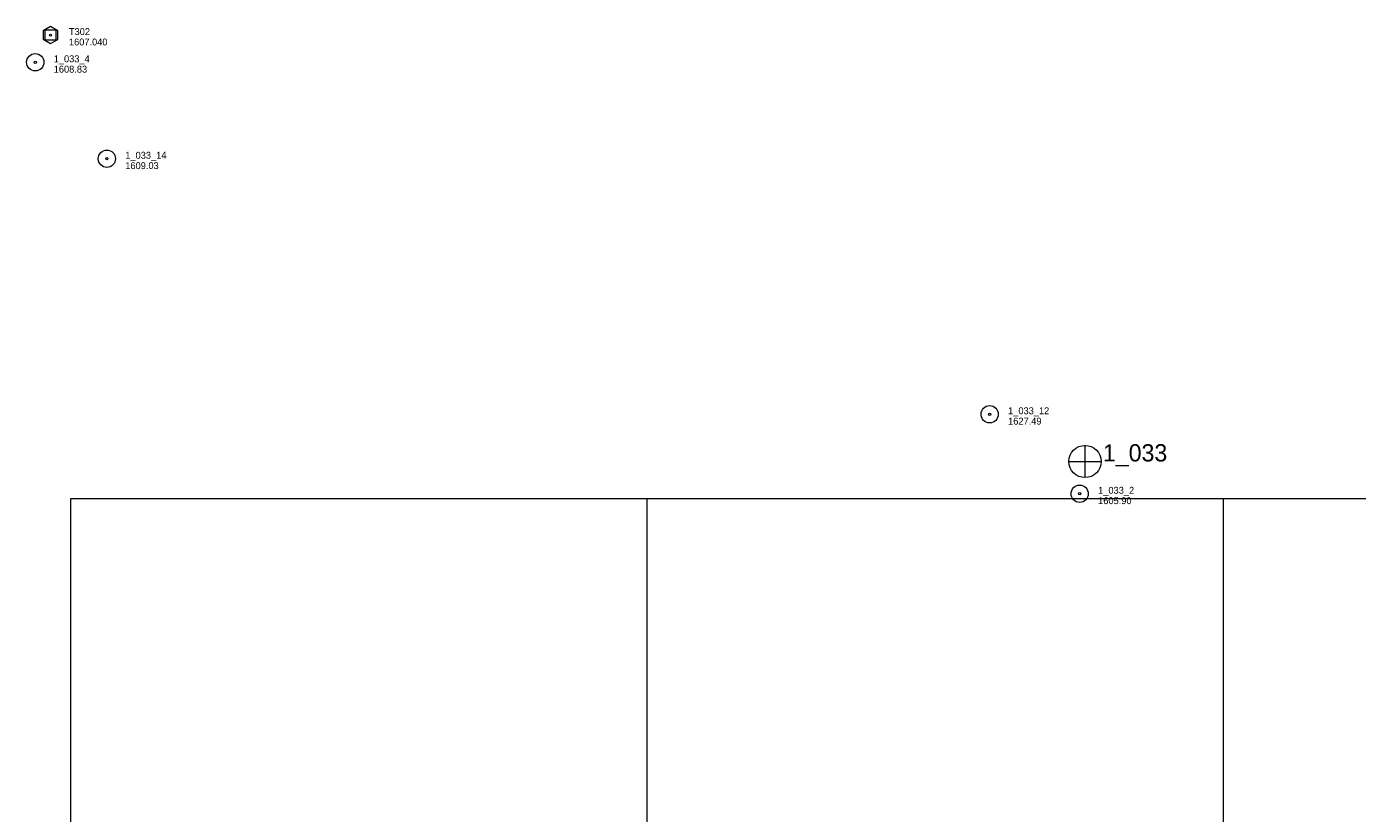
# Model space of a CAD drawing. Header units: feet. Extents: x 189601 to 191909, y 257500 to 259409.
# Tile 5 of 7: x 189962 to 191116, y 258727 to 259409. Entities that reach past the tile are written whole.
import ezdxf

# ---------------------------------------------------------------- set-up
doc = ezdxf.new("R2010")
doc.units = ezdxf.units.FT
doc.header["$MEASUREMENT"] = 0
doc.linetypes.add('DGN Style 3', pattern=[54.555911, 38.968508, -15.587403])
for name, color, linetype, lineweight in [('E_MAP_Control', 251, 'Continuous', 0), ('E_MAP_GridLines', 251, 'Continuous', 0), ('E_MAP_Limits', 21, 'DGN Style 3', 0), ('E_MAP_PassPoints', 40, 'Continuous', 0)]:
    doc.layers.add(name, color=color, linetype=linetype, lineweight=lineweight)
doc.styles.add('Style-IGR_FONT_0', font='IGR_FONT_0.shx')

# ---------------------------------------------------------------- blocks, each defined once
blk = doc.blocks.new('TP')
at = {"layer": 'E_MAP_Control', "color": 161, "linetype": 'Continuous', "lineweight": 0, "flags": 128}
for points in [[(-6.4, 3.8), (-6.4, -3.6), (0, -7.4), (6.4, -3.7), (6.4, 3.6), (-0.1, 7.4)], [(-4.5, -4.5), (-4.5, 4.5), (4.5, 4.5), (4.5, -4.5)]]:
    blk.add_lwpolyline(points, close=True, dxfattribs=at)
at = {"layer": 'E_MAP_Control', "color": 161, "linetype": 'Continuous', "lineweight": 0}
blk.add_circle((0, 0), 0.871, dxfattribs=at)
blk = doc.blocks.new('PP')
at = {"layer": 'E_MAP_PassPoints', "color": 40, "linetype": 'Continuous', "lineweight": 0}
for radius in [7.5, 0.96]:
    blk.add_circle((0, 0), radius, dxfattribs=at)
blk = doc.blocks.new('PHOTOC')
at = {"layer": 'E_MAP_Limits', "color": 73, "linetype": 'Continuous', "lineweight": 0}
for p, q in [((0.1, 14.1), (0.1, -13.8)), ((-13.8, 0), (14.1, 0))]:
    blk.add_line(p, q, dxfattribs=at)
blk.add_circle((0.2, 0), 14, dxfattribs=at)

msp = doc.modelspace()

# ---------------------------------------------------------------- linework, layer by layer
at = {"layer": 'E_MAP_GridLines', "color": 161, "linetype": 'Continuous', "lineweight": 0}
for p, q in [((190000, 259000), (191500, 259000)), ((190000, 257500), (190000, 259000)), ((190500, 257500), (190500, 259000)), ((191000, 257500), (191000, 259000))]:
    msp.add_line(p, q, dxfattribs=at)

# ---------------------------------------------------------------- block references
at = {"layer": 'E_MAP_Control', "color": 161, "linetype": 'Continuous', "lineweight": 0}
msp.add_blockref('TP', (189982.3, 259402.1), dxfattribs=at)
at = {"layer": 'E_MAP_Limits', "color": 73, "linetype": 'Continuous', "lineweight": 0}
msp.add_blockref('PHOTOC', (190879.6, 259032.1), dxfattribs=at)
at = {"layer": 'E_MAP_PassPoints', "color": 40, "linetype": 'Continuous', "lineweight": 0}
for p in [(189969.1, 259378.5), (190031.2, 259294.8), (190797.1, 259073.1), (190875.2, 259004.1)]:
    msp.add_blockref('PP', p, dxfattribs=at)

# ---------------------------------------------------------------- texts
at = {"layer": 'E_MAP_Control', "color": 161, "linetype": 'Continuous', "lineweight": 0, "style": 'Style-IGR_FONT_0'}
for s, p in [('T302', (189998.3, 259402.1)), ('1607.040', (189998.3, 259393.1))]:
    msp.add_text(s, height=6, dxfattribs=at).set_placement(p)
at = {"layer": 'E_MAP_Limits', "color": 73, "linetype": 'Continuous', "lineweight": 0, "style": 'Style-IGR_FONT_0'}
msp.add_text('1_033', height=15, dxfattribs=at).set_placement((190895.4, 259032.1))
at = {"layer": 'E_MAP_PassPoints', "color": 40, "linetype": 'Continuous', "lineweight": 0, "style": 'Style-IGR_FONT_0'}
for s, p in [('1_033_4', (189985.1, 259378.5)), ('1608.83', (189985.1, 259369.5)), ('1_033_14', (190047.2, 259294.8)), ('1609.03', (190047.2, 259285.8)), ('1_033_12', (190813.1, 259073.1)), ('1627.49', (190813.1, 259064.1)), ('1_033_2', (190891.2, 259004.1)), ('1605.90', (190891.2, 258995.1))]:
    msp.add_text(s, height=6, dxfattribs=at).set_placement(p)

doc.saveas('drawing.dxf')
